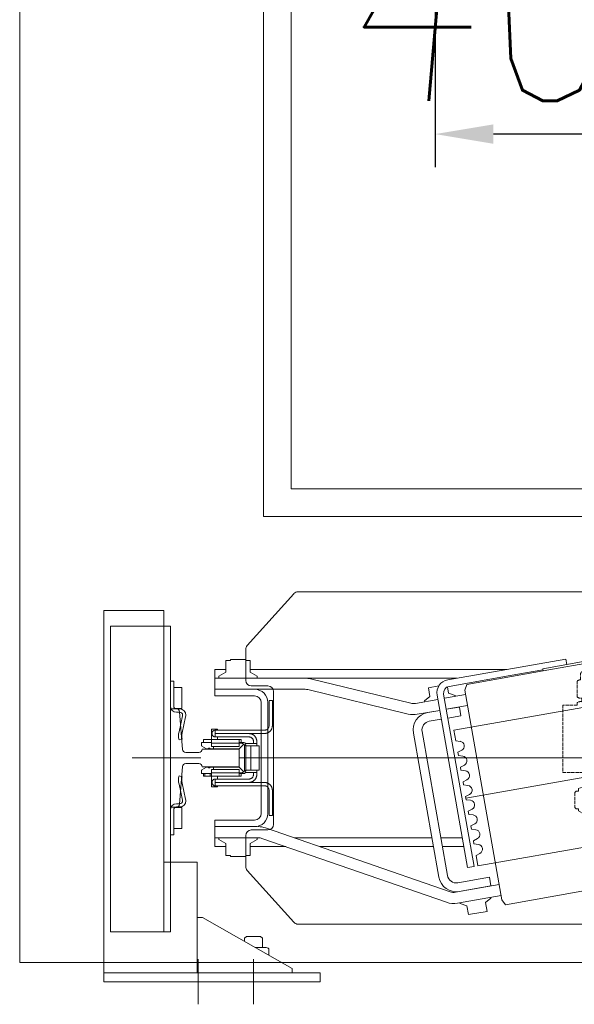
# Model space of a CAD drawing. Header units: millimetres. Extents: x 213386 to 506888, y 183055 to 450952.
# Tile 210 of 256: x 387877 to 388377, y 296169 to 297058. Entities that reach past the tile are written whole.
import ezdxf

# ---------------------------------------------------------------- set-up
doc = ezdxf.new("R2010")
doc.units = ezdxf.units.MM
doc.linetypes.add('ACAD_ISO02W100', pattern=[15, 12, -3])
doc.layers.get('Defpoints').update_dxf_attribs({"color": 255, "lineweight": 0})
for name, color, linetype, lineweight in [('DASH_25', 255, 'ACAD_ISO02W100', 0), ('NOVÁ TENKÁ', 255, 'Continuous', 0), ('ŽB', 255, 'Continuous', 0)]:
    doc.layers.add(name, color=color, linetype=linetype, lineweight=lineweight)
doc.layers.add('DIM_COMP_AUX', color=255, linetype='Continuous', lineweight=0, plot=False)
doc.styles.add('ROMANS', font='romans.shx', dxfattribs={"width": 0.75, "oblique": 5, "height": 200})
doc.dimstyles.new('KONE_mm', dxfattribs={"dimscale": 15, "dimtxt": 3.5, "dimasz": 3.5, "dimexe": 2, "dimexo": 0, "dimgap": 2, "dimtad": 1, "dimdec": 0, "dimrnd": 0.01, "dimzin": 0, "dimdsep": 46, "dimtxsty": 'ROMANS', "dimsah": 1, "dimcen": 0, "dimclrd": 256, "dimclre": 256, "dimclrt": 256, "dimadec": 1, "dimazin": 3, "dimtfac": 1, "dimtdec": 0, "dimtmove": 0, "dimatfit": 3, "dimfxl": 1, "dimtolj": 1, "dimtzin": 0, "dimarcsym": 0})

# ---------------------------------------------------------------- blocks, each defined once
blk = doc.blocks.new('MX20_Planview')
at = {"layer": 'DASH_25', "ltscale": 0.25}
for p, q in [((58.22, 667.01), (58.22, 679.77)), ((58.22, 679.77), (119.22, 679.77)), ((119.22, 679.77), (119.22, 626.77)), ((36.62, 667.01), (50.86, 667.01)), ((56.36, 667.01), (58.22, 667.01)), ((136, 667.74), (137.2, 668.94)), ((136, 665.71), (136, 667.74)), ((137.2, 668.94), (150.8, 668.94)), ((150.8, 668.94), (152, 667.74)), ((152, 667.74), (152, 665.71)), ((26.94, 659.85), (26.94, 646.69)), ((35.42, 664.05), (31.14, 664.05)), ((55.16, 662.65), (52.06, 662.65)), ((130.14, 660.67), (132, 661.74)), ((130.14, 648.02), (130.14, 660.67)), ((132, 661.74), (133.59, 665.71)), ((133.59, 665.71), (136, 665.71)), ((152, 665.71), (153.61, 665.71)), ((153.61, 665.71), (156, 661.74)), ((156, 661.74), (157.86, 660.67)), ((157.86, 660.67), (157.86, 648.02)), ((207.3, 664.74), (213.81, 664.77)), ((209.91, 640.94), (207.3, 664.74)), ((216.81, 637.28), (213.81, 664.77)), ((35.42, 642.49), (31.14, 642.49)), ((55.16, 643.89), (52.06, 643.89)), ((122, 646.94), (121.5, 646.44)), ((121.5, 646.44), (121.5, 641.44)), ((121.5, 641.44), (122, 640.94)), ((132, 646.94), (122, 646.94)), ((122, 640.94), (122.65, 640.94)), ((122.65, 640.94), (122.58, 640.94)), ((122.65, 630.94), (122.65, 640.94)), ((132, 646.94), (130.14, 648.02)), ((157.86, 648.02), (156, 646.94)), ((156, 646.94), (166, 646.94)), ((166, 646.94), (166.5, 646.44)), ((166.5, 641.44), (166, 640.94)), ((209.91, 640.94), (166, 640.94)), ((166.5, 646.44), (166.5, 641.44)), ((36.62, 639.53), (50.86, 639.53)), ((56.36, 639.53), (58.22, 639.53)), ((58.22, 626.77), (58.22, 639.53)), ((240.03, 600.58), (216.81, 637.28)), ((85.01, 626.77), (58.22, 626.77)), ((85.01, 626.77), (85.01, 608.94)), ((115.71, 626.77), (115.71, 611.82)), ((119.22, 626.77), (115.71, 626.77)), ((121.39, 630.94), (121.2, 622.63)), ((121.39, 630.94), (122.65, 630.94)), ((122.65, 630.94), (122.58, 630.94)), ((42, 608.94), (85.01, 608.94)), ((42, 608.94), (42, 601.25)), ((27.95, 548.94), (29.08, 581.31)), ((260.05, 548.94), (258.92, 581.31)), ((260.05, 548.94), (258.92, 581.31)), ((14.25, 543.5), (26.5, 543.5)), ((14.25, 493.5), (14.25, 543.5)), ((26.5, 548.94), (27.95, 548.94)), ((26.5, 543.5), (26.5, 548.94)), ((261.5, 548.94), (260.05, 548.94)), ((261.5, 548.94), (260.05, 548.94)), ((261.5, 543.5), (261.5, 548.94)), ((261.5, 543.5), (268, 543.5)), ((268, -543.5), (268, 543.5)), ((14.25, 493.5), (35.1, 492.94)), ((35.1, 476.71), (35.1, 492.94)), ((47.1, 476.21), (35.6, 476.21)), ((47.1, 473.21), (47.1, 476.21)), ((50.02, 473.21), (47.1, 473.21)), ((50.02, 473.21), (50.02, 471.22)), ((13.84, 423.43), (-37.67, 379.54)), ((-55.94, 233.58), (-55.94, 345.96)), ((-27.63, 164), (-52.19, 216.67)), ((-30.54, 163.5), (-30.54, 151.5)), ((-27.63, 164), (-30.04, 164)), ((-22.54, 161.5), (-22.54, 161.5)), ((-22.54, 153.5), (-22.54, 153.5)), ((-30.04, 151), (-22.54, 151)), ((-22.54, 151), (-22.54, 149)), ((-22.54, 149), (-21.79, 149)), ((-20.94, 99.71), (-20.94, 140.78)), ((-20.94, 101.71), (-20.94, 99.71)), ((-10.94, 89.71), (0, 89.71)), ((0, -89.71), (0, 89.71)), ((-10.94, -89.71), (0, -89.71)), ((-20.94, -101.71), (-20.94, -99.71)), ((-20.94, -99.71), (-20.94, -140.78)), ((-30.04, -151), (-22.54, -151)), ((-22.54, -149), (-21.79, -149)), ((-22.54, -151), (-22.54, -149)), ((-30.54, -163.5), (-30.54, -151.5)), ((-27.63, -164), (-52.19, -216.67)), ((-27.63, -164), (-30.04, -164)), ((-55.94, -233.58), (-55.94, -345.96)), ((13.84, -423.43), (-37.67, -379.54)), ((35.02, -492.94), (35.02, -476.71)), ((35.52, -476.21), (47.02, -476.21)), ((47.02, -473.21), (50.02, -473.21)), ((47.02, -473.21), (47.02, -476.21)), ((50.02, -473.21), (50.02, -471.22)), ((14.25, -493.5), (35.02, -492.94)), ((14.25, -543.5), (14.25, -493.5)), ((14.25, -543.5), (26.5, -543.5)), ((26.5, -543.5), (26.5, -548.94)), ((26.5, -548.94), (27.95, -548.94)), ((27.95, -548.94), (29.08, -581.31)), ((260.05, -548.94), (258.92, -581.31)), ((260.05, -548.94), (258.92, -581.31)), ((261.5, -548.94), (260.05, -548.94)), ((261.5, -548.94), (260.05, -548.94)), ((261.5, -543.5), (261.5, -548.94)), ((261.5, -543.5), (268, -543.5)), ((42, -608.94), (42, -601.25)), ((238.04, -601.93), (238.04, -601.93)), ((245.12, -599.63), (238.07, -601.92)), ((42, -608.94), (85.01, -608.94)), ((85.01, -613.07), (85.01, -608.94)), ((85.01, -626.77), (85.01, -608.94)), ((236, -627.94), (236, -604.77)), ((58.22, -626.77), (58.22, -639.53)), ((85.01, -626.77), (58.22, -626.77)), ((121.3, -626.77), (119.22, -626.77)), ((119.22, -679.77), (119.22, -626.77)), ((121.39, -630.94), (121.3, -626.77)), ((122.58, -630.94), (121.39, -630.94)), ((122.58, -630.94), (122.58, -640.94)), ((224, -625.92), (217.44, -636.29)), ((236, -627.94), (226, -627.94)), ((236, -627.94), (226, -627.94)), ((36.62, -639.53), (50.86, -639.53)), ((56.36, -639.53), (58.22, -639.53)), ((26.94, -646.69), (26.94, -659.85)), ((35.42, -642.49), (31.14, -642.49)), ((55.16, -643.89), (52.06, -643.89)), ((121.5, -641.44), (122, -640.94)), ((121.5, -646.44), (121.5, -641.44)), ((122, -646.94), (121.5, -646.44)), ((122.58, -640.94), (122, -640.94)), ((132, -646.94), (122, -646.94)), ((132, -646.94), (130.14, -648.02)), ((132, -646.94), (130.14, -648.02)), ((132, -646.94), (130.14, -648.02)), ((132, -646.94), (130.14, -648.02)), ((132, -646.94), (130.14, -648.02)), ((132, -646.94), (130.14, -648.02)), ((132, -646.94), (130.14, -648.02)), ((130.14, -648.02), (130.14, -660.67)), ((130.14, -648.02), (130.14, -660.67)), ((130.14, -648.02), (130.14, -660.67)), ((130.14, -648.02), (130.14, -660.67)), ((130.14, -648.02), (130.14, -660.67)), ((130.14, -648.02), (130.14, -660.67)), ((130.14, -648.02), (130.14, -660.67)), ((157.86, -648.02), (156, -646.94)), ((156, -646.94), (165.65, -646.94)), ((157.86, -648.02), (156, -646.94)), ((157.86, -648.02), (156, -646.94)), ((157.86, -648.02), (156, -646.94)), ((157.86, -648.02), (156, -646.94)), ((157.86, -660.67), (157.86, -648.02)), ((157.86, -660.67), (157.86, -648.02)), ((157.86, -660.67), (157.86, -648.02)), ((157.86, -660.67), (157.86, -648.02)), ((157.86, -660.67), (157.86, -648.02)), ((166.5, -641.44), (166, -640.94)), ((208.99, -640.94), (166, -640.94)), ((166, -646.94), (166.5, -646.44)), ((166.5, -646.44), (166.5, -641.44)), ((35.42, -664.05), (31.14, -664.05)), ((55.16, -662.65), (52.06, -662.65)), ((130.14, -660.67), (132, -661.74)), ((130.14, -660.67), (132, -661.74)), ((130.14, -660.67), (132, -661.74)), ((130.14, -660.67), (132, -661.74)), ((130.14, -660.67), (132, -661.74)), ((130.14, -660.67), (132, -661.74)), ((130.14, -660.67), (132, -661.74)), ((132, -661.74), (133.59, -665.71)), ((132, -661.74), (133.59, -665.71)), ((132, -661.74), (133.59, -665.71)), ((132, -661.74), (133.59, -665.71)), ((132, -661.74), (133.59, -665.71)), ((132, -661.74), (133.59, -665.71)), ((132, -661.74), (133.59, -665.71)), ((133.59, -665.71), (136, -665.71)), ((133.59, -665.71), (136, -665.71)), ((133.59, -665.71), (136, -665.71)), ((133.59, -665.71), (136, -665.71)), ((133.59, -665.71), (136, -665.71)), ((133.59, -665.71), (136, -665.71)), ((133.59, -665.71), (136, -665.71)), ((136, -665.71), (136, -667.74)), ((136, -665.71), (136, -667.74)), ((136, -665.71), (136, -667.74)), ((136, -665.71), (136, -667.74)), ((136, -665.71), (136, -667.74)), ((136, -665.71), (136, -667.74)), ((152, -665.71), (153.61, -665.71)), ((152, -667.74), (152, -665.71)), ((152, -667.74), (152, -665.71)), ((152, -667.74), (152, -665.71)), ((152, -667.74), (152, -665.71)), ((152, -667.74), (152, -665.71)), ((152, -665.71), (153.61, -665.71)), ((152, -665.71), (153.61, -665.71)), ((152, -665.71), (153.61, -665.71)), ((152, -665.71), (153.61, -665.71)), ((153.61, -665.71), (156, -661.74)), ((153.61, -665.71), (156, -661.74)), ((153.61, -665.71), (156, -661.74)), ((153.61, -665.71), (156, -661.74)), ((153.61, -665.71), (156, -661.74)), ((156, -661.74), (157.86, -660.67)), ((156, -661.74), (157.86, -660.67)), ((156, -661.74), (157.86, -660.67)), ((156, -661.74), (157.86, -660.67)), ((156, -661.74), (157.86, -660.67)), ((36.62, -667.01), (50.86, -667.01)), ((56.36, -667.01), (58.22, -667.01)), ((58.22, -667.01), (58.22, -679.77)), ((136, -667.74), (137.2, -668.94)), ((136, -667.74), (137.2, -668.94)), ((136, -667.74), (137.2, -668.94)), ((136, -667.74), (137.2, -668.94)), ((136, -667.74), (137.2, -668.94)), ((136, -667.74), (137.2, -668.94)), ((137.2, -668.94), (150.8, -668.94)), ((137.2, -668.94), (150.8, -668.94)), ((137.2, -668.94), (150.8, -668.94)), ((137.2, -668.94), (150.8, -668.94)), ((137.2, -668.94), (150.8, -668.94)), ((137.2, -668.94), (139.4, -668.94)), ((150.8, -668.94), (152, -667.74)), ((150.8, -668.94), (152, -667.74)), ((150.8, -668.94), (152, -667.74)), ((150.8, -668.94), (152, -667.74)), ((150.8, -668.94), (152, -667.74)), ((58.22, -679.77), (119.22, -679.77))]:
    blk.add_line(p, q, dxfattribs=at)
for centre, radius, start, end in [((40.59, 663.58), 5.25, 139.11761, 174.81528), ((46.89, 663.58), 5.25, 349.84147, 40.88239), ((60.33, 663.58), 5.25, 139.11761, 190.15853), ((31.14, 659.85), 4.2, 90, 180), ((31.14, 646.69), 4.2, 180, 270), ((40.59, 642.97), 5.25, 185.18472, 220.88239), ((46.89, 642.97), 5.25, 319.11761, 10.15853), ((60.33, 642.97), 5.25, 169.84147, 220.88239), ((107.21, 622.94), 14, 307.39164, 360), ((49.07, 580.61), 20, 117.19865, 178), ((39, 601.25), 3, 288.03429, 360), ((238.93, 580.61), 20, 2, 86.84122), ((-77.38, 530.07), 140.33, 310.54203, 335.20761), ((35.6, 476.71), 0.5, 180, 270), ((-15.94, 345.96), 40, 122.89816, 180), ((-15.94, 233.58), 40, 180, 205), ((-30.04, 163.5), 0.5, 90, 180), ((-30.04, 151.5), 0.5, 180, 270), ((-60.94, 140.78), 40, 0, 11.85223), ((-10.94, 99.71), 10, 180, 270), ((-10.94, -99.71), 10, 90, 180), ((-60.94, -140.78), 40, 348.14777, 0), ((-30.04, -151.5), 0.5, 90, 180), ((-30.04, -163.5), 0.5, 180, 270), ((-15.94, -233.58), 40, 155, 180), ((-15.94, -345.96), 40, 180, 237.10184), ((-77.38, -530.07), 140.33, 24.79239, 49.45797), ((35.52, -476.71), 0.5, 90, 180), ((49.07, -580.61), 20, 182, 242.80135), ((238.93, -580.61), 20, 288.03429, 358), ((238.93, -580.61), 20, 288.03429, 358), ((39, -601.25), 3, 360, 71.96571), ((239, -604.77), 3, 108.03429, 180), ((226, -625.94), 2, 179.41992, 270), ((40.59, -642.97), 5.25, 139.11761, 174.81528), ((46.89, -642.97), 5.25, 349.84147, 40.88239), ((60.33, -642.97), 5.25, 139.11761, 190.15853), ((208.99, -630.94), 10, 270, 327.68631), ((31.14, -646.69), 4.2, 90, 180), ((31.14, -659.85), 4.2, 180, 270), ((40.59, -663.58), 5.25, 185.18472, 220.88239), ((46.89, -663.58), 5.25, 319.11761, 10.15853), ((60.33, -663.58), 5.25, 169.84147, 220.88239)]:
    blk.add_arc(centre, radius, start, end, dxfattribs=at)
blk = doc.blocks.new('*D979')
at = {"layer": 'Defpoints', "color": 0, "transparency": 16777216}
for p in [(-429.76, 1725), (-300, 1725), (-300, 1325)]:
    blk.add_point(p, dxfattribs=at)
at = {"layer": 'DIM_COMP_AUX', "lineweight": -2, "transparency": 16777216}
for p, q in [((-300, 1725), (-459.76, 1725)), ((-429.76, 1377.5), (-429.76, 1672.5)), ((-300, 1325), (-459.76, 1325))]:
    blk.add_line(p, q, dxfattribs=at)
at = {"layer": 'DIM_COMP_AUX', "transparency": 16777216}
for points in [[(-421.01, 1672.5), (-438.51, 1672.5), (-429.76, 1725)], [(-421.01, 1377.5), (-438.51, 1377.5), (-429.76, 1325)]]:
    blk.add_solid(points, dxfattribs=at)
at = {"layer": 'DIM_COMP_AUX', "transparency": 16777216, "insert": (-299.76, 1525), "char_height": 200, "attachment_point": 5, "rotation": 270, "style": 'ROMANS'}
blk.add_mtext('\\A1;400.0', dxfattribs=at)
blk = doc.blocks.new('10020_Elevator_0')
at = {"layer": 'NOVÁ TENKÁ'}
for p, q in [((-1195, 2024), (-1195, 1829)), ((-1195, 2024), (-1187, 2024)), ((-1187, 2024), (-1187, 1940)), ((-1187, 2024), (-860, 2024)), ((-1187, 2024), (-1187, 1884)), ((-873.99, 2018), (-1149.99, 2018)), ((-1149.99, 2018), (-1149.99, 1964)), ((-873.99, 1964), (-873.99, 2018)), ((-860, 2018), (-860, 2024)), ((-860, 2018), (-860, 1970)), ((-993, 1936.41), (-993, 1998.61)), ((-873.99, 1970), (-1149.99, 1970)), ((-1087, 1940), (-1087, 1970)), ((-860, 1970), (-1087, 1970)), ((-923.99, 1970), (-1071.99, 1970)), ((-873.99, 1964), (-1149.99, 1964)), ((-1062.24, 1961), (-1062.24, 1964)), ((-1062.24, 1961), (-1039.74, 1961)), ((-1039.74, 1961), (-1056.74, 1961)), ((-1056.74, 1961), (-1056.74, 1953.58)), ((-1037.74, 1953.58), (-1037.74, 1960)), ((-1037.24, 1958.5), (-1037.24, 1955.5)), ((-1034.24, 1958.5), (-1034.24, 1955.5)), ((-1031.01, 1953.11), (-1016.53, 1956.16)), ((-1009.24, 1956.24), (-1009.92, 1953.31)), ((-976.74, 1956.24), (-976.07, 1953.31)), ((-954.97, 1953.11), (-969.45, 1956.16)), ((-951.74, 1958.5), (-951.74, 1955.5)), ((-948.74, 1958.5), (-948.74, 1955.5)), ((-948.24, 1953.58), (-948.24, 1960)), ((-923.74, 1961), (-946.24, 1961)), ((-946.24, 1961), (-929.24, 1961)), ((-929.24, 1961), (-929.24, 1953.58)), ((-923.74, 1961), (-923.74, 1964)), ((-1056.74, 1953.58), (-1047.24, 1953.58)), ((-1047.24, 1953.58), (-1037.74, 1953.58)), ((-1030.14, 1950.24), (-1015.66, 1953.29)), ((-955.85, 1950.24), (-970.33, 1953.29)), ((-938.74, 1953.58), (-948.24, 1953.58)), ((-929.24, 1953.58), (-938.74, 1953.58)), ((-1174.62, 1939), (-1215.38, 1939)), ((-1187, 1940), (-1137, 1940)), ((-1137, 1940), (-1087, 1940)), ((-1137, 1935), (-1137, 1939.81)), ((-1137, 1935), (-1183, 1854)), ((-1065, 1924), (-1073, 1924)), ((-1073, 1924), (-1073, 1914)), ((-1070.33, 1914), (-1066.72, 1920.25)), ((-1066.72, 1920.25), (-1065, 1920.25)), ((-1065, 1924), (-1049, 1924)), ((-1065, 1924), (-1065, 1884.68)), ((-1055, 1924), (-1055, 1888)), ((-1049, 1924), (-1049, 1888)), ((-921, 1924), (-937, 1924)), ((-937, 1888), (-937, 1924)), ((-931, 1888), (-931, 1924)), ((-931, 1888), (-931, 1924)), ((-921, 1924), (-913, 1924)), ((-921, 1705.61), (-921, 1924)), ((-921, 1924), (-921, 1842.4)), ((-919.28, 1920.25), (-921, 1920.25)), ((-915.67, 1914), (-919.28, 1920.25)), ((-913, 1914), (-913, 1924)), ((-1070.33, 1914), (-1081, 1914)), ((-1081, 1909.92), (-1081, 1914)), ((-905, 1914), (-915.67, 1914)), ((-905, 1909.92), (-905, 1914)), ((-1081, 1909.92), (-1082, 1909.92)), ((-1082, 1896.08), (-1082, 1909.92)), ((-905, 1909.92), (-904, 1909.92)), ((-904, 1896.08), (-904, 1909.92)), ((-1155.75, 1897), (-1158.58, 1897)), ((-1154.15, 1895.4), (-1155.75, 1897)), ((-1154.15, 1889), (-1154.15, 1895.4)), ((-1094.43, 1894.72), (-1141.34, 1852.49)), ((-1091.08, 1896), (-1063, 1896)), ((-1081, 1896.08), (-1082, 1896.08)), ((-1081, 1892), (-1081, 1896.08)), ((-923, 1896), (-894.92, 1896)), ((-905, 1896.08), (-904, 1896.08)), ((-905, 1896.08), (-905, 1892)), ((-844.66, 1852.49), (-891.57, 1894.72)), ((-1174.62, 1889), (-1215.38, 1889)), ((-1164, 1881), (-1164, 1887.46)), ((-1154.15, 1882.6), (-1154.15, 1889)), ((-1081, 1892), (-1070.33, 1892)), ((-1073, 1859.91), (-1073, 1892)), ((-1070.33, 1892), (-1066.72, 1885.75)), ((-1066.72, 1885.75), (-1065, 1885.75)), ((-1058, 1891), (-1058, 1876)), ((-931, 1888), (-931, 1842.4)), ((-928, 1876), (-928, 1891)), ((-919.28, 1885.75), (-921, 1885.75)), ((-915.67, 1892), (-919.28, 1885.75)), ((-905, 1892), (-915.67, 1892)), ((-913, 1660.24), (-913, 1892)), ((-1187, 1884), (-1187, 1829)), ((-1164, 1881), (-1155.75, 1881)), ((-1164, 1878.61), (-1164, 1881)), ((-1155.75, 1881), (-1154.15, 1882.6)), ((-1065.55, 1881.41), (-1123.25, 1714.91)), ((-1056.1, 1878.13), (-1113.8, 1711.63)), ((-1043, 1882), (-993, 1882)), ((-1043, 1876), (-993, 1876)), ((-993, 1882), (-943, 1882)), ((-993, 1876), (-943, 1876)), ((775, 1880), (-775, 1880)), ((-775, 1880), (-775, 205)), ((-1170.99, 1875.14), (-1165.29, 1875.14)), ((-933, 1871), (-1053, 1871)), ((-1065, 1852.46), (-1065, 1728.08)), ((750, 1855), (-750, 1855)), ((-750, 1855), (-750, 205)), ((-1143, 1848.77), (-1143, 1135.23)), ((-931.28, 1840.03), (-953.32, 1749.4)), ((-843, 1135.23), (-843, 1848.77)), ((-921.57, 1837.67), (-943.6, 1747.04)), ((-1195, 1829), (-1187, 1829)), ((-1073, 1829.37), (-1073, 1726.67)), ((-970.55, 1744.74), (-1100.54, 1721.82)), ((-940.16, 1722.68), (-943.74, 1742.94)), ((-969.16, 1736.86), (-1099.15, 1713.94)), ((-950.01, 1720.94), (-953.58, 1741.2)), ((-942.25, 1734.5), (-941.52, 1734.62)), ((-941.52, 1734.62), (-937.44, 1729.76)), ((-957.98, 1719.54), (-959.89, 1730.37)), ((-950.1, 1720.93), (-952.01, 1731.76)), ((-929.56, 1731.15), (-937.44, 1729.76)), ((-929.56, 1731.15), (-927.9, 1721.72)), ((-1091.91, 1695.92), (-936.31, 1723.36)), ((-1090.87, 1690.01), (-935.27, 1717.45)), ((-1073, 1718.55), (-1073, 1699.26)), ((-1065, 1719.96), (-1065, 1700.67)), ((-950.63, 1723.93), (-950.54, 1723.95)), ((-935.74, 1697.57), (-939.12, 1716.77)), ((-967.89, 1708.14), (-977.45, 1706.46)), ((-895.48, 1297.48), (-967.89, 1708.14)), ((-954.85, 1701.81), (-956.94, 1713.63)), ((-949.06, 1715.02), (-946.98, 1703.2)), ((-945.58, 1695.83), (-948.97, 1715.03)), ((-948.88, 1713.98), (-948.79, 1714)), ((-937.39, 1706.92), (-936.66, 1707.05)), ((-934.49, 1713.02), (-936.66, 1707.05)), ((-934.49, 1713.02), (-928.78, 1714.03)), ((-928.32, 1712.58), (-918.6, 1657.43)), ((-922.41, 1713.62), (-903.66, 1607.27)), ((-1124.35, 1702.39), (-1126.53, 1696.42)), ((-1124.35, 1702.39), (-1123.63, 1702.51)), ((-1124.05, 1704.89), (-1117.12, 1665.58)), ((-1120.97, 1664.91), (-931.89, 1698.25)), ((-1114.2, 1706.62), (-1107.27, 1667.32)), ((-1108.48, 1674.72), (-1113.52, 1703.28)), ((-1105.64, 1704.67), (-1100.61, 1676.11)), ((-1017.85, 1695.48), (-1017.33, 1699.42)), ((-1014.47, 1699.93), (-1017.33, 1699.42)), ((-1014.47, 1699.93), (-1012.63, 1696.4)), ((-1004.56, 1697.83), (-1004.04, 1701.77)), ((-1001.17, 1702.27), (-1004.04, 1701.77)), ((-1001.17, 1702.27), (-999.34, 1698.75)), ((-991.26, 1700.17), (-990.74, 1704.11)), ((-987.88, 1704.62), (-990.74, 1704.11)), ((-987.88, 1704.62), (-986.04, 1701.09)), ((-977.97, 1702.51), (-977.45, 1706.46)), ((-954.85, 1701.81), (-946.98, 1703.2)), ((-931.89, 1698.25), (-926.53, 1696.65)), ((-1126.53, 1696.42), (-1134.4, 1695.03)), ((-1131.45, 1678.29), (-1134.4, 1695.03)), ((-1091.91, 1695.92), (-1090.87, 1690.01)), ((-1071.03, 1686.1), (-1070.51, 1690.05)), ((-1067.65, 1690.55), (-1070.51, 1690.05)), ((-1067.65, 1690.55), (-1065.81, 1687.02)), ((-1057.74, 1688.45), (-1057.22, 1692.39)), ((-1054.35, 1692.9), (-1057.22, 1692.39)), ((-1054.35, 1692.9), (-1052.52, 1689.37)), ((-1044.44, 1690.79), (-1043.92, 1694.74)), ((-1041.06, 1695.24), (-1043.92, 1694.74)), ((-1041.06, 1695.24), (-1039.22, 1691.71)), ((-1031.15, 1693.14), (-1030.63, 1697.08)), ((-1027.76, 1697.58), (-1030.63, 1697.08)), ((-1027.76, 1697.58), (-1025.93, 1694.06)), ((-926.53, 1696.65), (-914.37, 1627.72)), ((-1110.47, 1685.49), (-1110.38, 1685.5)), ((-1080.94, 1688.21), (-1090.5, 1686.52)), ((-1018.09, 1275.86), (-1090.5, 1686.52)), ((-1080.94, 1688.21), (-1079.11, 1684.68)), ((-1123.57, 1679.68), (-1131.45, 1678.29)), ((-1123.57, 1679.68), (-1119.49, 1674.81)), ((-1119.49, 1674.81), (-1118.77, 1674.94)), ((-1100.61, 1676.11), (-1108.48, 1674.72)), ((-1125.46, 1661.58), (-1120.97, 1664.91)), ((-1113.3, 1592.64), (-1125.46, 1661.58)), ((-918.6, 1657.43), (-913.39, 1627.89)), ((-912.4, 1628.06), (-914.37, 1627.72)), ((-914.37, 1627.72), (-872.7, 1391.36)), ((-912.4, 1628.06), (-870.73, 1391.71)), ((-903.66, 1607.27), (-908.58, 1606.4))]:
    blk.add_line(p, q, dxfattribs=at)
at = {"layer": 'NOVÁ TENKÁ', "ltscale": 3}
for p, q in [((-948.5, 1964), (-1037.5, 1964)), ((-1037.5, 1964), (-1037.5, 1958.78)), ((-1034.72, 1955.79), (-1000.77, 1953.21)), ((-985.22, 1953.21), (-951.27, 1955.79)), ((-948.5, 1958.78), (-948.5, 1964)), ((-998, 1950.22), (-998, 1938.4)), ((-988, 1938.4), (-988, 1950.22)), ((-1000.94, 1935.4), (-1000.94, 1935.4)), ((-1000.94, 1935.4), (-1000.94, 1902)), ((-985.06, 1902), (-985.06, 1935.4)), ((-985.06, 1935.4), (-985.06, 1935.4)), ((-1000.94, 1902), (-985.06, 1902))]:
    blk.add_line(p, q, dxfattribs=at)
at = {"layer": 'NOVÁ TENKÁ', "ltscale": 0.33}
for p, q in [((-993, 1902), (-993, 1082)), ((-956.78, 1286.67), (-1029.2, 1697.33))]:
    blk.add_line(p, q, dxfattribs=at)
at = {"layer": 'NOVÁ TENKÁ'}
for points in [[(-1187, 1950), (-1187, 1854), (-1183, 1854)], [(-1009.54, 1934.02), (-1006.98, 1934.02)], [(-1009.54, 1927.05), (-1009.54, 1934.02)], [(-1009.54, 1932.96), (-1006.98, 1932.96)], [(-1006.98, 1936.05), (-1004.6, 1936.05)], [(-1006.98, 1936.05), (-1006.98, 1934.02)], [(-1006.98, 1934.02), (-1006.98, 1927.05)], [(-1003.72, 1935.52), (-1003.89, 1935.7), (-1004.07, 1935.87), (-1004.34, 1935.96), (-1004.6, 1936.05)], [(-1003.72, 1935.52), (-1001.42, 1931.29)], [(-1002.04, 1928.99), (-1001.95, 1929.35), (-1001.69, 1929.61)], [(-1001.69, 1928.37), (-1001.95, 1928.73), (-1002.04, 1928.99)], [(-1001.69, 1929.61), (-1001.51, 1929.79), (-1001.34, 1929.96), (-1001.25, 1930.23), (-1001.25, 1930.49)], [(-1001.25, 1930.76), (-1001.25, 1931.02), (-1001.42, 1931.29)], [(-1001.25, 1930.76), (-1001.25, 1930.49)], [(-984.66, 1931.29), (-984.75, 1931.02), (-984.75, 1930.76)], [(-984.75, 1930.49), (-984.75, 1930.76)], [(-984.75, 1930.49), (-984.75, 1930.23), (-984.66, 1929.96), (-984.49, 1929.79), (-984.31, 1929.61)], [(-984.66, 1931.29), (-982.28, 1935.52)], [(-984.05, 1928.99), (-984.13, 1929.35), (-984.31, 1929.61)], [(-984.31, 1928.37), (-984.13, 1928.73), (-984.05, 1928.99)], [(-981.4, 1936.05), (-981.66, 1935.96), (-981.93, 1935.87), (-982.11, 1935.7), (-982.28, 1935.52)], [(-981.4, 1936.05), (-979.02, 1936.05)], [(-979.02, 1936.05), (-979.02, 1934.02)], [(-979.02, 1934.02), (-976.46, 1934.02)], [(-979.02, 1927.05), (-979.02, 1934.02)], [(-976.46, 1934.02), (-976.46, 1927.05)], [(-1003.54, 1927.05), (-1018.98, 1927.05)], [(-1018.98, 1927.05), (-1018.98, 1921.49)], [(-1018.98, 1921.49), (-1018.1, 1921.49)], [(-1015.1, 1926.52), (-1015.36, 1926.52), (-1015.71, 1926.43), (-1015.98, 1926.43), (-1016.24, 1926.26), (-1016.51, 1926.17), (-1016.77, 1925.99), (-1017.04, 1925.82), (-1017.21, 1925.64), (-1017.39, 1925.46), (-1017.57, 1925.2), (-1017.74, 1924.93), (-1017.83, 1924.67), (-1018.01, 1924.41), (-1018.01, 1924.05), (-1018.1, 1923.79), (-1018.1, 1923.52)], [(-1015.1, 1923.52), (-1018.1, 1923.52)], [(-1018.1, 1923.52), (-1018.1, 1879.07)], [(-1012.01, 1923.52), (-1012.01, 1923.79), (-1012.1, 1924.05), (-1012.19, 1924.41), (-1012.27, 1924.67), (-1012.36, 1924.93), (-1012.54, 1925.2), (-1012.72, 1925.46), (-1012.89, 1925.64), (-1013.16, 1925.82), (-1013.33, 1925.99), (-1013.6, 1926.17), (-1013.86, 1926.26), (-1014.13, 1926.43), (-1014.48, 1926.43), (-1014.74, 1926.52), (-1015.1, 1926.52)], [(-1015.1, 1923.52), (-1015.1, 1879.07)], [(-1015.01, 1923.52), (-1015.1, 1923.52)], [(-1015.1, 1923.52), (-1015.1, 1923.52)], [(-1015.1, 1921.49), (-1015.01, 1921.49)], [(-1015.01, 1923.52), (-1012.01, 1923.52)], [(-1015.01, 1893), (-1015.01, 1923.52)], [(-1012.01, 1893), (-1012.01, 1923.52)], [(-1012.01, 1921.49), (-1009.54, 1921.49)], [(-1009.54, 1928.11), (-1006.98, 1928.11)], [(-1009.54, 1902), (-1009.54, 1927.05)], [(-1006.45, 1902), (-1006.45, 1927.05)], [(-1003.54, 1927.05), (-1003.54, 1902)], [(-1001.25, 1925.02), (-1003.54, 1925.02)], [(-1001.25, 1927.58), (-1001.25, 1927.85), (-1001.34, 1928.02), (-1001.51, 1928.29), (-1001.69, 1928.37)], [(-1001.25, 1927.58), (-1001.25, 1902)], [(-984.31, 1928.37), (-984.49, 1928.29), (-984.66, 1928.02), (-984.75, 1927.85), (-984.75, 1927.58)], [(-984.75, 1902), (-984.75, 1927.58)], [(-982.55, 1925.02), (-984.75, 1925.02)], [(-982.55, 1927.05), (-967.02, 1927.05)], [(-982.55, 1902), (-982.55, 1927.05)], [(-979.64, 1927.05), (-979.64, 1902)], [(-976.46, 1927.05), (-976.46, 1902)], [(-976.46, 1921.49), (-973.99, 1921.49)], [(-970.99, 1926.52), (-971.26, 1926.52), (-971.61, 1926.43), (-971.87, 1926.43), (-972.14, 1926.26), (-972.4, 1926.17), (-972.67, 1925.99), (-972.93, 1925.82), (-973.11, 1925.64), (-973.28, 1925.46), (-973.46, 1925.2), (-973.64, 1924.93), (-973.73, 1924.67), (-973.9, 1924.41), (-973.9, 1924.05), (-973.99, 1923.79), (-973.99, 1923.52)], [(-973.99, 1923.52), (-973.99, 1893)], [(-970.99, 1923.52), (-973.99, 1923.52)], [(-967.9, 1923.52), (-967.9, 1923.79), (-967.99, 1924.05), (-968.08, 1924.41), (-968.17, 1924.67), (-968.26, 1924.93), (-968.43, 1925.2), (-968.61, 1925.46), (-968.79, 1925.64), (-969.05, 1925.82), (-969.23, 1925.99), (-969.49, 1926.17), (-969.76, 1926.26), (-970.02, 1926.43), (-970.37, 1926.43), (-970.64, 1926.52), (-970.99, 1926.52)], [(-970.99, 1923.52), (-970.99, 1893)], [(-970.9, 1923.52), (-970.99, 1923.52)], [(-970.99, 1923.52), (-970.99, 1923.52)], [(-970.99, 1921.49), (-970.9, 1921.49)], [(-970.9, 1879.07), (-970.9, 1923.52)], [(-970.9, 1923.52), (-967.9, 1923.52)], [(-967.9, 1879.07), (-967.9, 1923.52)], [(-967.9, 1921.49), (-967.02, 1921.49)], [(-967.02, 1921.49), (-967.02, 1927.05)], [(-1003.54, 1902), (-1009.54, 1902)], [(-1009.54, 1900.06), (-1009.54, 1902)], [(-1009.54, 1900.06), (-1006.98, 1900.06)], [(-1006.98, 1902), (-1006.98, 1900.06)], [(-1006.98, 1898.03), (-1006.98, 1900.06)], [(-1006.98, 1900.06), (-1003.98, 1896)], [(-1006.98, 1898.03), (-1006.98, 1897.59), (-1006.89, 1897.24), (-1006.63, 1896.88), (-1006.45, 1896.62), (-1006.1, 1896.35), (-1005.75, 1896.18), (-1005.39, 1896.09), (-1005.04, 1896)], [(-1006.28, 1899), (-1006.28, 1902)], [(-1006.01, 1896.27), (-1006.01, 1893.62)], [(-1006.01, 1886.03), (-1006.01, 1893.53)], [(-1005.39, 1897.85), (-1001.25, 1902)], [(-1005.04, 1896), (-1003.98, 1896)], [(-1004.78, 1897.06), (-981.22, 1897.06)], [(-1003.98, 1884.01), (-1003.98, 1896)], [(-1003.98, 1896), (-982.02, 1896)], [(-1001.25, 1902), (-984.75, 1902)], [(-984.75, 1902), (-980.61, 1897.85)], [(-976.46, 1902), (-982.55, 1902)], [(-982.02, 1896), (-979.02, 1900.06)], [(-982.02, 1896), (-982.02, 1884.01)], [(-982.02, 1896), (-981.05, 1896)], [(-981.05, 1896), (-980.61, 1896.09), (-980.25, 1896.18), (-979.9, 1896.35), (-979.55, 1896.62), (-979.37, 1896.88), (-979.2, 1897.24), (-979.02, 1897.59), (-979.02, 1898.03)], [(-979.99, 1893.62), (-979.99, 1896.27)], [(-979.99, 1886.03), (-979.99, 1893.53)], [(-979.72, 1902), (-979.72, 1899)], [(-979.02, 1900.06), (-979.02, 1902)], [(-979.02, 1898.03), (-979.02, 1900.06)], [(-979.02, 1900.06), (-976.46, 1900.06)], [(-976.46, 1902), (-976.46, 1900.06)], [(-1015.01, 1893), (-1015.01, 1892.65), (-1015.01, 1892.3), (-1014.92, 1891.94), (-1014.83, 1891.59), (-1014.83, 1891.24), (-1014.66, 1890.97), (-1014.57, 1890.62), (-1014.48, 1890.27), (-1014.3, 1890), (-1014.13, 1889.65), (-1014.04, 1889.39), (-1013.77, 1889.12), (-1013.6, 1888.86), (-1013.42, 1888.59), (-1013.16, 1888.33), (-1012.98, 1888.06), (-1012.72, 1887.89), (-1012.45, 1887.62), (-1012.19, 1887.45), (-1011.92, 1887.18), (-1011.66, 1887), (-1011.3, 1886.83), (-1011.04, 1886.74), (-1010.77, 1886.56), (-1010.42, 1886.47), (-1010.07, 1886.3), (-1009.72, 1886.21), (-1009.45, 1886.21), (-1009.1, 1886.12), (-1008.75, 1886.03), (-1008.39, 1886.03), (-1008.04, 1886.03)], [(-1012.01, 1893), (-1012.01, 1892.65), (-1011.92, 1892.21), (-1011.83, 1891.86), (-1011.66, 1891.5), (-1011.57, 1891.15), (-1011.3, 1890.8), (-1011.13, 1890.44), (-1010.86, 1890.18), (-1010.6, 1889.92), (-1010.25, 1889.74), (-1009.89, 1889.47), (-1009.54, 1889.3), (-1009.19, 1889.21), (-1008.83, 1889.12), (-1008.39, 1889.03), (-1008.04, 1889.03)], [(-1006.98, 1889.03), (-1008.04, 1889.03)], [(-1006.98, 1886.03), (-1008.04, 1886.03)], [(-1006.98, 1889.03), (-1006.01, 1889.03)], [(-1006.01, 1886.03), (-1006.98, 1886.03)], [(-1003.98, 1886.03), (-1006.01, 1886.03)], [(-1003.98, 1891.5), (-982.02, 1891.5)], [(-979.99, 1886.03), (-982.02, 1886.03)], [(-979.99, 1889.03), (-979.02, 1889.03)], [(-979.02, 1886.03), (-979.99, 1886.03)], [(-978.05, 1889.03), (-979.02, 1889.03)], [(-978.05, 1886.03), (-979.02, 1886.03)], [(-978.05, 1886.03), (-977.61, 1886.03), (-977.25, 1886.03), (-976.9, 1886.12), (-976.64, 1886.21), (-976.28, 1886.21), (-975.93, 1886.3), (-975.58, 1886.47), (-975.31, 1886.56), (-974.96, 1886.74), (-974.7, 1886.83), (-974.34, 1887), (-974.08, 1887.18), (-973.81, 1887.45), (-973.55, 1887.62), (-973.28, 1887.89), (-973.02, 1888.06), (-972.84, 1888.33), (-972.58, 1888.59), (-972.4, 1888.86), (-972.23, 1889.12), (-972.05, 1889.39), (-971.87, 1889.65), (-971.7, 1890), (-971.52, 1890.27), (-971.43, 1890.62), (-971.34, 1890.97), (-971.26, 1891.24), (-971.17, 1891.59), (-971.08, 1891.94), (-971.08, 1892.3), (-970.99, 1892.65), (-970.99, 1893)], [(-978.05, 1889.03), (-977.61, 1889.03), (-977.17, 1889.12), (-976.81, 1889.21), (-976.46, 1889.3), (-976.11, 1889.47), (-975.75, 1889.74), (-975.49, 1889.92), (-975.14, 1890.18), (-974.96, 1890.44), (-974.7, 1890.8), (-974.52, 1891.15), (-974.34, 1891.5), (-974.17, 1891.86), (-974.08, 1892.21), (-973.99, 1892.65), (-973.99, 1893)], [(-1022.15, 1872.01), (-1021.71, 1872.01), (-1021.36, 1872.1), (-1021.01, 1872.1), (-1020.74, 1872.18), (-1020.39, 1872.27), (-1020.04, 1872.36), (-1019.68, 1872.45), (-1019.42, 1872.54), (-1019.07, 1872.71), (-1018.8, 1872.89), (-1018.45, 1873.07), (-1018.18, 1873.24), (-1017.92, 1873.42), (-1017.65, 1873.6), (-1017.39, 1873.86), (-1017.13, 1874.04), (-1016.95, 1874.3), (-1016.68, 1874.57), (-1016.51, 1874.83), (-1016.33, 1875.1), (-1016.16, 1875.36), (-1015.98, 1875.71), (-1015.8, 1875.98), (-1015.63, 1876.33), (-1015.54, 1876.6), (-1015.45, 1876.95), (-1015.36, 1877.3), (-1015.27, 1877.65), (-1015.18, 1877.92), (-1015.18, 1878.27), (-1015.1, 1878.62), (-1015.1, 1879.07)], [(-1022.15, 1875.01), (-1021.71, 1875.01), (-1021.27, 1875.1), (-1020.92, 1875.18), (-1020.57, 1875.36), (-1020.21, 1875.54), (-1019.86, 1875.71), (-1019.6, 1875.98), (-1019.24, 1876.15), (-1019.07, 1876.51), (-1018.8, 1876.77), (-1018.63, 1877.12), (-1018.45, 1877.48), (-1018.27, 1877.83), (-1018.18, 1878.18), (-1018.1, 1878.62), (-1018.1, 1879.07)], [(-982.02, 1884.01), (-1003.98, 1884.01)], [(-970.9, 1879.07), (-970.9, 1878.62), (-970.9, 1878.27), (-970.82, 1877.92), (-970.73, 1877.65), (-970.73, 1877.3), (-970.55, 1876.95), (-970.46, 1876.6), (-970.37, 1876.33), (-970.2, 1875.98), (-970.02, 1875.71), (-969.93, 1875.36), (-969.67, 1875.1), (-969.49, 1874.83), (-969.32, 1874.57), (-969.05, 1874.3), (-968.87, 1874.04), (-968.61, 1873.86), (-968.35, 1873.6), (-968.08, 1873.42), (-967.82, 1873.24), (-967.55, 1873.07), (-967.2, 1872.89), (-966.93, 1872.71), (-966.67, 1872.54), (-966.32, 1872.45), (-965.96, 1872.36), (-965.61, 1872.27), (-965.35, 1872.18), (-964.99, 1872.1), (-964.64, 1872.1), (-964.29, 1872.01), (-963.93, 1872.01)], [(-967.9, 1879.07), (-967.9, 1878.62), (-967.82, 1878.18), (-967.73, 1877.83), (-967.55, 1877.48), (-967.46, 1877.12), (-967.2, 1876.77), (-967.02, 1876.51), (-966.76, 1876.15), (-966.4, 1875.98), (-966.14, 1875.71), (-965.79, 1875.54), (-965.43, 1875.36), (-965.08, 1875.18), (-964.73, 1875.1), (-964.29, 1875.01), (-963.93, 1875.01)], [(-1022.15, 1875.01), (-1045, 1875.01)], [(-1045, 1872.01), (-1045, 1875.01)], [(-1022.15, 1872.01), (-1045, 1872.01)], [(-941, 1875.01), (-963.93, 1875.01)], [(-941, 1872.01), (-963.93, 1872.01)], [(-941, 1872.01), (-941, 1875.01)]]:
    blk.add_lwpolyline(points, dxfattribs=at)
for centre, radius, start, end in [((-1039.74, 1958.5), 5.5, 0, 90), ((-1039.74, 1958.5), 2.5, 0, 90), ((-1012.74, 1943.72), 13, 74.3815, 106.94645), ((-973.24, 1943.72), 13, 73.05355, 105.6185), ((-946.24, 1958.5), 5.5, 90, 180), ((-946.24, 1958.5), 2.5, 90, 180), ((-1031.74, 1955.5), 5.5, 180, 270), ((-1031.74, 1955.5), 2.5, 180, 270), ((-1031.74, 1955.5), 2.5, 270, 286.94645), ((-1031.74, 1955.5), 5.5, 270, 286.94645), ((-1012.74, 1943.72), 10, 73.57492, 106.94645), ((-973.24, 1943.72), 10, 73.05355, 106.42508), ((-954.24, 1955.5), 5.5, 253.05355, 270), ((-954.24, 1955.5), 2.5, 253.05355, 270), ((-954.24, 1955.5), 5.5, 270, 0), ((-954.24, 1955.5), 2.5, 270, 0), ((-1091.08, 1891), 5, 90, 131.98721), ((-1063, 1891), 5, 0, 90), ((-923, 1891), 5, 90, 180), ((-894.92, 1891), 5, 48.01279, 90), ((-1075, 1884.68), 10, 340.88717, 0), ((-1075, 1884.68), 20, 340.88717, 0), ((-1043, 1888), 12, 180, 270), ((-1043, 1888), 6, 180, 270), ((-943, 1888), 12, 270, 0), ((-943, 1888), 6, 270, 0), ((-1169.29, 1878.61), 5.29, 319.11761, 0), ((-1053, 1876), 5, 180, 270), ((-933, 1876), 5, 270, 0), ((-1138, 1848.77), 5, 131.98721, 180), ((-848, 1848.77), 5, 0, 48.01279), ((-941, 1842.4), 10, 346.33331, 0), ((-941, 1842.4), 20, 346.33331, 0), ((-967.77, 1728.98), 16, 10, 100), ((-933.89, 1744.67), 20, 166.33331, 190), ((-933.89, 1744.67), 10, 166.33331, 190), ((-967.77, 1728.98), 8, 10, 100), ((-1097.76, 1706.06), 16, 100, 190), ((-934.23, 1711.54), 12, 10, 100), ((-934.23, 1711.54), 6, 10, 100), ((-1104.35, 1708.36), 20, 160.88717, 190), ((-1104.35, 1708.36), 10, 160.88717, 190), ((-1097.76, 1706.06), 8, 100, 190), ((-1008.82, 1698.39), 4.3, 207.5, 352.5), ((-995.52, 1700.73), 4.3, 207.5, 352.5), ((-982.23, 1703.08), 4.3, 207.5, 352.5), ((-1048.7, 1691.35), 4.3, 207.5, 352.5), ((-1035.41, 1693.7), 4.3, 207.5, 352.5), ((-1022.11, 1696.04), 4.3, 207.5, 352.5), ((-1075.29, 1686.67), 4.3, 207.5, 352.5), ((-1062, 1689.01), 4.3, 207.5, 352.5)]:
    blk.add_arc(centre, radius, start, end, dxfattribs=at)
at = {"layer": 'NOVÁ TENKÁ', "ltscale": 3}
for centre, start, end in [((-1034.5, 1958.78), 180.00001, 265.65677), ((-951.5, 1958.78), 274.34323, 0.00002), ((-1001, 1950.22), 0.00001, 85.65677), ((-985, 1950.22), 94.34323, 180.00001), ((-1001, 1938.4), 271.14599, 0.00001), ((-985, 1938.4), 180.00001, 268.85401)]:
    blk.add_arc(centre, 3, start, end, dxfattribs=at)
at = {"layer": 'NOVÁ TENKÁ', "rotation": 180}
blk.add_blockref('MX20_Planview', (-887, 930), dxfattribs=at)
at = {"layer": 'DIM_COMP_AUX'}
dim = blk.add_linear_dim(base=(-429.76, 1725), p1=(-300, 1325), p2=(-300, 1725), angle=90, dimstyle='KONE_mm', override={"dimdec": 1}, dxfattribs=at)
dim.commit()
dim.dimension.update_dxf_attribs({"geometry": '*D979', "text_midpoint": (-429.76, 1525), "dimtype": 128})

msp = doc.modelspace()

# ---------------------------------------------------------------- linework, layer by layer
at = {"layer": 'ŽB'}
for p, q in [((387876.64, 300732.15), (387876.64, 296207.15)), ((387876.64, 296207.15), (389976.64, 296207.15))]:
    msp.add_line(p, q, dxfattribs=at)

# ---------------------------------------------------------------- block references
at = {"rotation": 90}
msp.add_blockref('10020_Elevator_0', (389976.64, 297384.65), dxfattribs=at)

doc.saveas('drawing.dxf')
